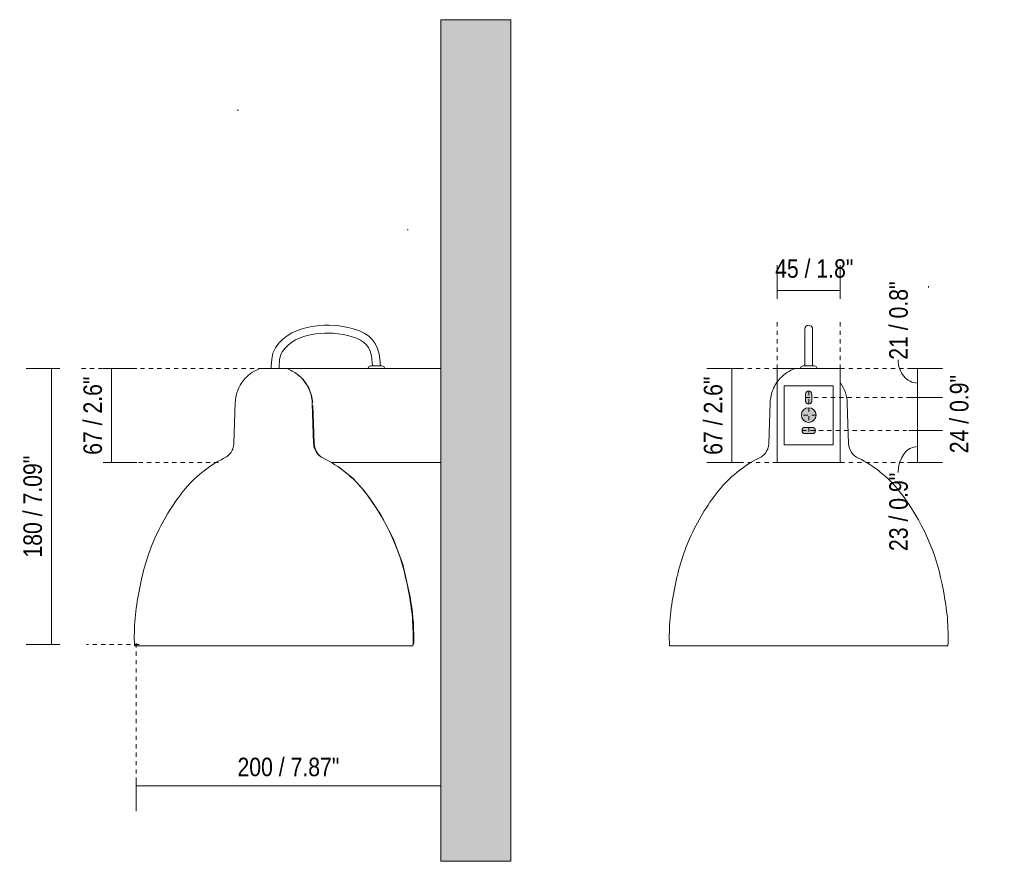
# Model space of a CAD drawing. Header units: millimetres. Extents: x -6729 to -4564, y -1759 to 6729.
# Tile 4 of 5: x -5266 to -4564, y 0 to 600. Entities that reach past the tile are written whole.
import ezdxf

# ---------------------------------------------------------------- set-up
doc = ezdxf.new("R2010")
doc.units = ezdxf.units.MM
doc.linetypes.add('Dash', pattern=[6, 3, -3])
for name, color, linetype, lineweight in [('Cotas', 7, 'Continuous', 9), ('Cotas-6', 7, 'Continuous', 9), ('Elementos de detalle', 7, 'Continuous', 9), ('Lighthing Fixture Detail Wide Black', 7, 'Continuous', 20), ('Luminarias', 7, 'Continuous', 20), ('Muros', 7, 'Continuous', 9)]:
    doc.layers.add(name, color=color, linetype=linetype, lineweight=lineweight)
doc.layers.add('Lighthing Fixture Dim Grey Dash', color=7, linetype='Dash', lineweight=9, true_color=0xd2d2d2)
doc.styles.add('Arial Narrow', font='ARIALN.TTF', dxfattribs={"height": 13.2})
doc.styles.add('Arial Narrow_1', font='ARIALN.TTF', dxfattribs={"height": 13.2})
doc.dimstyles.new('FARO_-_2_2mm_Arial_Narrow_mm_Inch_Left', dxfattribs={"dimscale": 304.8, "dimtxt": 13.509289, "dimasz": 0, "dimexe": 0.059055, "dimexo": 0.0625, "dimgap": 0.009843, "dimtad": 1, "dimdec": 0, "dimzin": 0, "dimdsep": 46, "dimtxsty": 'Arial Narrow', "dimblk1": 'NONE', "dimblk2": 'NONE', "dimsah": 1, "dimcen": 0.09, "dimadec": 0, "dimazin": 0, "dimtfac": 1, "dimtdec": 4, "dimtix": 1, "dimtmove": 0, "dimatfit": 3, "dimfxl": 0.019685, "dimfxlon": 1, "dimtvp": 1, "dimtolj": 1, "dimtzin": 0, "dimarcsym": 2})
doc.dimstyles.new('FARO_-_2_2mm_Arial_Narrow_mm_Inch_Left_1', dxfattribs={"dimscale": 304.8, "dimtxt": 13.509289, "dimasz": 0, "dimexe": 0.059055, "dimexo": 0.0625, "dimgap": 0.009843, "dimtad": 1, "dimdec": 0, "dimzin": 0, "dimdsep": 46, "dimtxsty": 'Arial Narrow_1', "dimblk1": 'NONE', "dimblk2": 'NONE', "dimsah": 1, "dimcen": 0.09, "dimadec": 0, "dimazin": 0, "dimtfac": 1, "dimtdec": 4, "dimtix": 1, "dimtmove": 0, "dimatfit": 3, "dimfxl": 0.019685, "dimfxlon": 1, "dimtvp": 1, "dimtolj": 1, "dimtzin": 0, "dimarcsym": 2})
doc.dimstyles.new('FARO_-_2_2mm_Arial_Narrow_mm_Inch_Left_2', dxfattribs={"dimscale": 304.8, "dimtxt": 13.509289, "dimasz": 0, "dimexe": 0.059055, "dimexo": 0.0625, "dimgap": 0.009843, "dimtad": 1, "dimdec": 0, "dimzin": 0, "dimdsep": 46, "dimtxsty": 'Arial Narrow', "dimblk1": 'NONE', "dimblk2": 'NONE', "dimsah": 1, "dimcen": 0.09, "dimadec": 0, "dimazin": 0, "dimtfac": 1, "dimtdec": 4, "dimtix": 1, "dimtmove": 2, "dimatfit": 3, "dimfxl": 0.019685, "dimfxlon": 1, "dimtvp": 1, "dimtolj": 1, "dimtzin": 0, "dimarcsym": 2})
doc.dimstyles.new('FARO_-_2_2mm_Arial_Narrow_mm_Inch_Left_3', dxfattribs={"dimscale": 304.8, "dimtxt": 13.509289, "dimasz": 0, "dimexe": 0.059055, "dimexo": 0.0625, "dimgap": 0.009843, "dimtad": 1, "dimdec": 0, "dimzin": 0, "dimdsep": 46, "dimtxsty": 'Arial Narrow', "dimblk1": 'NONE', "dimblk2": 'NONE', "dimsah": 1, "dimcen": 0.09, "dimadec": 0, "dimazin": 0, "dimtfac": 1, "dimtdec": 4, "dimtix": 1, "dimtmove": 1, "dimatfit": 3, "dimfxl": 0.019685, "dimfxlon": 1, "dimtvp": 1, "dimtolj": 1, "dimtzin": 0, "dimarcsym": 2})

# ---------------------------------------------------------------- blocks, each defined once
blk = doc.blocks.new('64273 - VENICE White wall lamp Stripes-561556-Lateral_PDF')
at = {"layer": 'Luminarias'}
for p, q in [((-3378.44, 351.25), (-3337.75, 351.25)), ((-3337.75, 351.25), (-3328.07, 351.25)), ((-3307.39, 351.25), (-3328.07, 351.25)), ((-3320.55, 351.6), (-3320.55, 351.25)), ((-3308.93, 351.25), (-3308.93, 351.6)), ((-3307.39, 351.25), (-3268.96, 351.25)), ((-3346.93, 284.36), (-3346.35, 284.02)), ((-3337.75, 284.25), (-3346.77, 284.25)), ((-3328.07, 284.25), (-3337.75, 284.25)), ((-3328.07, 284.25), (-3307.39, 284.25)), ((-3268.96, 284.25), (-3307.39, 284.25)), ((-3322.95, 263.68), (-3323.17, 263.68)), ((-3291.55, 192.63), (-3291.87, 192.63)), ((-3288.18, 161.87), (-3288.53, 161.87)), ((-3288.18, 161.87), (-3288.15, 160.47)), ((-3288.14, 155.51), (-3288.64, 155.51))]:
    blk.add_line(p, q, dxfattribs=at)
at = {"layer": 'Luminarias', "flags": 128}
for points in [[(-3389.73, 351.25), (-3389.72, 352.92), (-3389.42, 358.07), (-3388.52, 362.29), (-3386.79, 366.04), (-3384.36, 369.37), (-3381.47, 372.26), (-3378.32, 374.7), (-3375.05, 376.69), (-3371.74, 378.24), (-3368.44, 379.43), (-3365.15, 380.35), (-3361.89, 381.05), (-3358.62, 381.58), (-3355.31, 381.94), (-3351.92, 382.14), (-3348.44, 382.16), (-3344.87, 382), (-3341.25, 381.66), (-3337.59, 381.12), (-3333.93, 380.36), (-3330.31, 379.37), (-3326.79, 378.1), (-3323.47, 376.5), (-3320.44, 374.52), (-3317.8, 372.07), (-3315.65, 369.09), (-3314.01, 365.59), (-3312.85, 361.43), (-3312.16, 356.08), (-3312.08, 353.25)], [(-3312.08, 353.25), (-3312.16, 356.08), (-3312.85, 361.43), (-3314.01, 365.59), (-3315.65, 369.09), (-3317.8, 372.07), (-3320.44, 374.52), (-3323.47, 376.5), (-3326.79, 378.1), (-3330.31, 379.37), (-3333.93, 380.36), (-3337.59, 381.12), (-3341.25, 381.66), (-3344.87, 382), (-3348.44, 382.16), (-3351.92, 382.14), (-3355.31, 381.94), (-3358.62, 381.58), (-3361.89, 381.05), (-3365.15, 380.35), (-3368.44, 379.43), (-3371.74, 378.24), (-3375.05, 376.69), (-3378.32, 374.7), (-3381.47, 372.26), (-3384.36, 369.37), (-3386.79, 366.04), (-3388.52, 362.29), (-3389.42, 358.07), (-3389.72, 352.92), (-3389.73, 351.25)], [(-3317.68, 353.25), (-3317.75, 355.68), (-3318.34, 360.34), (-3319.26, 363.65), (-3320.48, 366.26), (-3321.99, 368.35), (-3323.87, 370.09), (-3326.2, 371.61), (-3328.93, 372.92), (-3331.98, 374.02), (-3335.23, 374.91), (-3338.57, 375.6), (-3341.93, 376.1), (-3345.27, 376.41), (-3348.55, 376.56), (-3351.75, 376.54), (-3354.84, 376.36), (-3357.87, 376.03), (-3360.86, 375.55), (-3363.82, 374.91), (-3366.75, 374.09), (-3369.62, 373.06), (-3372.41, 371.75), (-3375.16, 370.08), (-3377.78, 368.04), (-3380.12, 365.7), (-3381.99, 363.15), (-3383.2, 360.55), (-3383.85, 357.42), (-3384.12, 352.8), (-3384.13, 351.25)], [(-3384.13, 351.25), (-3384.12, 352.8), (-3383.85, 357.42), (-3383.2, 360.55), (-3381.99, 363.15), (-3380.12, 365.7), (-3377.78, 368.04), (-3375.16, 370.08), (-3372.41, 371.75), (-3369.62, 373.06), (-3366.75, 374.09), (-3363.82, 374.91), (-3360.86, 375.55), (-3357.87, 376.03), (-3354.84, 376.36), (-3351.75, 376.54), (-3348.55, 376.56), (-3345.27, 376.41), (-3341.93, 376.1), (-3338.57, 375.6), (-3335.23, 374.91), (-3331.98, 374.02), (-3328.93, 372.92), (-3326.2, 371.61), (-3323.87, 370.09), (-3321.99, 368.35), (-3320.48, 366.26), (-3319.26, 363.65), (-3318.34, 360.34), (-3317.75, 355.68), (-3317.68, 353.25)], [(-3320.55, 351.6), (-3320.12, 352.71), (-3319.05, 353.24), (-3318.9, 353.25)], [(-3310.58, 353.25), (-3311.03, 353.25), (-3312.26, 353.25), (-3314.03, 353.25), (-3315.95, 353.25), (-3317.61, 353.25), (-3318.66, 353.25), (-3318.9, 353.25)], [(-3310.58, 353.25), (-3309.47, 352.82), (-3308.93, 351.75), (-3308.93, 351.6)], [(-3371.34, 347.32), (-3370.15, 346.42), (-3368.15, 344.63)], [(-3367.44, 343.91), (-3366.09, 342.35), (-3362.98, 337.52), (-3360.97, 332.13), (-3360.19, 327.14)], [(-3360.1, 324.91), (-3359.66, 312.05), (-3359.16, 297.67)], [(-3359.16, 297.67), (-3358.75, 294.97), (-3357.75, 292.44), (-3356.2, 290.19), (-3354.27, 288.41)], [(-3341.68, 281.03), (-3341.11, 280.64), (-3331.42, 272.81), (-3322.95, 263.68)], [(-3322.95, 263.68), (-3311.77, 247.55), (-3302.73, 230.14), (-3295.95, 211.74), (-3291.55, 192.63)], [(-3288.15, 160.47), (-3288.12, 159.03), (-3288.1, 157.66), (-3288.11, 156.47), (-3288.14, 155.51)]]:
    blk.add_lwpolyline(points, dxfattribs=at)
at = {"layer": 'Luminarias'}
for centre, radius, start, end in [((-3386.98, 325.51), 26.84, 65.43687, 65.6057), ((-3386.98, 325.51), 26.84, 63.4695, 65.43693), ((-3443.29, 160.43), 155.12, 0.52923, 11.97921)]:
    blk.add_arc(centre, radius, start, end, dxfattribs=at)
for start_param, end_param in [(5.798804, 5.807981), (5.798804, 5.807981), (5.578448, 5.595803), (5.578448, 5.595803)]:
    blk.add_ellipse((-3386.99, 325.51), major_axis=(0, 27.01), ratio=0.970296, start_param=start_param, end_param=end_param, dxfattribs=at)
blk.add_open_spline([(-3288.14, 155.51), (-3288.15, 155.41), (-3288.19, 155.28), (-3288.26, 155.12), (-3288.33, 155.01), (-3288.41, 154.91), (-3288.53, 154.8), (-3288.63, 154.73), (-3288.7, 154.69)], degree=3, knots=[0, 0, 0, 0, 0.1428571, 0.2142857, 0.2857143, 0.3571429, 0.4285714, 0.5714286, 0.5714286, 0.5714286, 0.5714286], dxfattribs=at)
blk = doc.blocks.new('64273 - VENICE White wall lamp Stripes-561556-Alzado_PDF Fixing')
at = {"layer": 'Luminarias'}
for p, q in [((6554.09, 351.6), (6554.09, 351.29)), ((6565.72, 351.29), (6565.72, 351.6))]:
    blk.add_line(p, q, dxfattribs=at)
at = {"layer": 'Luminarias', "flags": 128}
for points in [[(6559.9, 382.17), (6558.85, 381.96), (6557.95, 381.37), (6557.34, 380.49), (6557.11, 379.43), (6557.1, 379.37)], [(6557.1, 353.25), (6557.1, 353.53), (6557.1, 355.13), (6557.1, 356.72), (6557.1, 358.31), (6557.1, 359.89), (6557.1, 361.45), (6557.1, 363), (6557.1, 364.52), (6557.1, 366), (6557.1, 367.42), (6557.1, 368.78), (6557.1, 370.04), (6557.1, 371.19), (6557.1, 372.23), (6557.1, 373.17), (6557.1, 374), (6557.1, 374.74), (6557.1, 375.4), (6557.1, 375.99), (6557.1, 376.51), (6557.1, 376.98), (6557.1, 377.4), (6557.1, 378.34), (6557.1, 378.64), (6557.1, 378.89), (6557.1, 379.07), (6557.1, 379.21), (6557.1, 379.3), (6557.1, 379.36), (6557.1, 379.37), (6557.1, 379.35), (6557.1, 379.3), (6557.1, 379.22), (6557.1, 379.11), (6557.1, 378.97), (6557.1, 378.81), (6557.1, 378.62), (6557.1, 378.4), (6557.1, 378.16), (6557.1, 377.82), (6557.1, 377.45), (6557.1, 377.02), (6557.1, 376.55), (6557.1, 376.01), (6557.1, 375.41), (6557.1, 374.75), (6557.1, 374.01), (6557.1, 373.21), (6557.1, 372.34), (6557.1, 371.4), (6557.1, 370.48), (6557.1, 369.42), (6557.1, 368.29), (6557.1, 367.21), (6557.1, 366.09), (6557.1, 364.94), (6557.1, 363.55), (6557.1, 362.37), (6557.1, 361.17), (6557.1, 359.92), (6557.1, 358.59), (6557.1, 357), (6557.1, 355.26), (6557.1, 353.25)], [(6562.7, 379.37), (6562.52, 380.37), (6562.09, 381.12), (6561.63, 381.57), (6560.78, 382.03), (6559.9, 382.17)], [(6562.7, 353.25), (6562.7, 353.53), (6562.7, 355.13), (6562.7, 356.72), (6562.7, 358.31), (6562.7, 359.89), (6562.7, 361.45), (6562.7, 363), (6562.7, 364.52), (6562.7, 366), (6562.7, 367.42), (6562.7, 368.78), (6562.7, 370.04), (6562.7, 371.19), (6562.7, 372.23), (6562.7, 373.17), (6562.7, 374), (6562.7, 374.74), (6562.7, 375.4), (6562.7, 375.99), (6562.7, 376.51), (6562.7, 376.98), (6562.7, 377.4), (6562.7, 378.34), (6562.7, 378.64), (6562.7, 378.89), (6562.7, 379.07), (6562.7, 379.21), (6562.7, 379.3), (6562.7, 379.36), (6562.7, 379.37), (6562.7, 379.35), (6562.7, 379.3), (6562.7, 379.22), (6562.7, 379.11), (6562.7, 378.97), (6562.7, 378.81), (6562.7, 378.62), (6562.7, 378.4), (6562.7, 378.16), (6562.7, 377.82), (6562.7, 377.45), (6562.7, 377.02), (6562.7, 376.55), (6562.7, 376.01), (6562.7, 375.41), (6562.7, 374.75), (6562.7, 374.01), (6562.7, 373.21), (6562.7, 372.34), (6562.7, 371.4), (6562.7, 370.48), (6562.7, 369.42), (6562.7, 368.29), (6562.7, 367.21), (6562.7, 366.09), (6562.7, 364.94), (6562.7, 363.55), (6562.7, 362.37), (6562.7, 361.17), (6562.7, 359.92), (6562.7, 358.59), (6562.7, 357), (6562.7, 355.26), (6562.7, 353.25)], [(6554.09, 351.6), (6554.52, 352.71), (6555.6, 353.24), (6555.75, 353.25)], [(6559.9, 353.25), (6558.03, 353.25), (6556.56, 353.25), (6555.81, 353.25), (6555.75, 353.25)], [(6555.75, 353.25), (6556.19, 353.25), (6556.73, 353.25)], [(6564.06, 353.25), (6563.62, 353.25), (6562.38, 353.25), (6560.61, 353.25), (6559.9, 353.25)], [(6563.07, 353.25), (6563.25, 353.25), (6564, 353.25), (6564.06, 353.25)], [(6564.06, 353.25), (6565.18, 352.82), (6565.71, 351.75), (6565.72, 351.6)]]:
    blk.add_lwpolyline(points, dxfattribs=at)
blk = doc.blocks.new('DIMBLOCK4-Lateral_PDF')
at = {"layer": 'Cotas-6', "color": 251, "true_color": 0x5b5b5b}
for p, q in [((-4965.46, 53.8), (-4965.46, 71.8)), ((-5182.45, 53.8), (-5182.45, 59.8)), ((-5182.45, 53.8), (-4965.46, 53.8)), ((-5182.45, 53.8), (-5182.45, 35.8)), ((-4965.46, 53.8), (-4965.46, 47.8))]:
    blk.add_line(p, q, dxfattribs=at)
at = {"layer": 'Cotas-6', "color": 0, "insert": (-5110.3, 73.86), "char_height": 13.2, "width": 87.2314, "attachment_point": 1, "line_spacing_factor": 0.974696, "style": 'Arial Narrow_1'}
blk.add_mtext('\u202c200 / 7.87"', dxfattribs=at)
blk = doc.blocks.new('_None')
blk = doc.blocks.new('DIMBLOCK5-Lateral_PDF')
at = {"layer": 'Cotas-6', "color": 251, "true_color": 0x5b5b5b}
for p, q in [((-5242.81, 351.25), (-5260.81, 351.25)), ((-5242.81, 351.25), (-5242.81, 154.51)), ((-5242.81, 351.25), (-5236.81, 351.25)), ((-5242.81, 154.51), (-5260.81, 154.51)), ((-5242.81, 154.51), (-5236.81, 154.51))]:
    blk.add_line(p, q, dxfattribs=at)
at = {"layer": 'Cotas-6', "color": 0, "insert": (-5262.87, 216.53), "char_height": 13.2, "width": 87.2314, "attachment_point": 1, "rotation": 90, "line_spacing_factor": 0.974696, "style": 'Arial Narrow_1'}
blk.add_mtext('\u202c180 / 7.09"', dxfattribs=at)
blk = doc.blocks.new('DIMBLOCK6-Lateral_PDF')
at = {"layer": 'Cotas-6', "color": 251, "true_color": 0x5b5b5b}
for p, q in [((-5200.03, 351.25), (-5206.03, 351.25)), ((-5200.03, 351.25), (-5200.03, 284.25)), ((-5200.03, 351.25), (-5182.03, 351.25)), ((-5200.03, 284.25), (-5206.03, 284.25)), ((-5200.03, 284.25), (-5182.03, 284.25))]:
    blk.add_line(p, q, dxfattribs=at)
at = {"layer": 'Cotas-6', "color": 0, "insert": (-5220.09, 289.77), "char_height": 13.2, "width": 67.1605, "attachment_point": 1, "rotation": 90, "line_spacing_factor": 0.974696, "style": 'Arial Narrow'}
blk.add_mtext('67 / 2.6"', dxfattribs=at)
blk = doc.blocks.new('DIMBLOCK7-Alzado_PDF Fixing')
at = {"layer": 'Cotas-6', "color": 251, "true_color": 0x5b5b5b}
for p, q in [((-4757.87, 351.25), (-4775.87, 351.25)), ((-4757.87, 284.25), (-4757.87, 351.25)), ((-4757.87, 351.25), (-4751.87, 351.25)), ((-4757.87, 284.25), (-4775.87, 284.25)), ((-4757.87, 284.25), (-4751.87, 284.25))]:
    blk.add_line(p, q, dxfattribs=at)
at = {"layer": 'Cotas-6', "color": 0, "insert": (-4777.93, 289.77), "char_height": 13.2, "width": 67.1605, "attachment_point": 1, "rotation": 90, "line_spacing_factor": 0.974696, "style": 'Arial Narrow'}
blk.add_mtext('67 / 2.6"', dxfattribs=at)
blk = doc.blocks.new('DIMBLOCK8-Alzado_PDF Fixing')
at = {"layer": 'Cotas-6', "color": 251, "true_color": 0x5b5b5b}
for p, q in [((-4625.71, 351.25), (-4631.71, 351.25)), ((-4625.71, 351.25), (-4625.71, 330.63)), ((-4625.71, 351.25), (-4607.71, 351.25)), ((-4625.71, 330.63), (-4631.71, 330.63)), ((-4625.71, 330.63), (-4607.71, 330.63))]:
    blk.add_line(p, q, dxfattribs=at)
blk.add_ellipse((-4625.71, 357.58), major_axis=(0, 16.64), ratio=0.824663, start_param=1.570796, end_param=3.141593, dxfattribs=at)
at = {"layer": 'Cotas-6', "color": 0, "insert": (-4645.77, 357.58), "char_height": 13.2, "width": 67.1605, "attachment_point": 1, "rotation": 90, "line_spacing_factor": 0.974696, "style": 'Arial Narrow'}
blk.add_mtext('21 / 0.8"', dxfattribs=at)
blk = doc.blocks.new('DIMBLOCK9-Alzado_PDF Fixing')
at = {"layer": 'Cotas-6', "color": 251, "true_color": 0x5b5b5b}
for p, q in [((-4625.71, 330.63), (-4631.71, 330.63)), ((-4625.71, 330.63), (-4625.71, 307.13)), ((-4625.71, 330.63), (-4607.71, 330.63)), ((-4625.71, 307.13), (-4631.71, 307.13)), ((-4625.71, 307.13), (-4607.71, 307.13))]:
    blk.add_line(p, q, dxfattribs=at)
at = {"layer": 'Cotas-6', "color": 0, "insert": (-4602.57, 290.9), "char_height": 13.2, "width": 67.1605, "attachment_point": 1, "rotation": 90, "line_spacing_factor": 0.974696, "style": 'Arial Narrow'}
blk.add_mtext('24 / 0.9"', dxfattribs=at)
blk = doc.blocks.new('DIMBLOCK10-Alzado_PDF Fixing')
at = {"layer": 'Cotas-6', "color": 251, "true_color": 0x5b5b5b}
for p, q in [((-4625.71, 307.13), (-4631.71, 307.13)), ((-4625.71, 307.13), (-4625.71, 284.25)), ((-4625.71, 307.13), (-4607.71, 307.13)), ((-4625.71, 284.25), (-4631.71, 284.25)), ((-4625.71, 284.25), (-4607.71, 284.25))]:
    blk.add_line(p, q, dxfattribs=at)
blk.add_ellipse((-4625.71, 277.16), major_axis=(0, 18.53), ratio=0.740511, start_param=0, end_param=1.570796, dxfattribs=at)
at = {"layer": 'Cotas-6', "color": 0, "insert": (-4645.77, 221.19), "char_height": 13.2, "width": 67.1605, "attachment_point": 1, "rotation": 90, "line_spacing_factor": 0.974696, "style": 'Arial Narrow'}
blk.add_mtext('23 / 0.9"', dxfattribs=at)
blk = doc.blocks.new('DIMBLOCK11-Alzado_PDF Fixing')
at = {"layer": 'Cotas-6', "color": 251, "true_color": 0x5b5b5b}
for p, q in [((-4725.66, 406.99), (-4725.66, 424.99)), ((-4680.66, 406.99), (-4680.66, 424.99)), ((-4725.66, 406.99), (-4680.66, 406.99)), ((-4725.66, 406.99), (-4725.66, 400.99)), ((-4680.66, 406.99), (-4680.66, 400.99))]:
    blk.add_line(p, q, dxfattribs=at)
at = {"layer": 'Cotas-6', "color": 0, "insert": (-4727.13, 429.22), "char_height": 13.2, "width": 67.1605, "attachment_point": 1, "line_spacing_factor": 0.974696, "style": 'Arial Narrow'}
blk.add_mtext('45 / 1.8"', dxfattribs=at)

msp = doc.modelspace()

# ---------------------------------------------------------------- hatches: boundary and pattern name
at = {"layer": 'Elementos de detalle', "true_color": 0xc0c0c0}
h = msp.add_hatch(color=9, dxfattribs=at)
h.paths.add_polyline_path([(-4702.49, 304.88), (-4700.66, 304.88), (-4700.08, 304.96), (-4699.53, 305.18), (-4699.07, 305.54), (-4698.71, 306.01), (-4698.49, 306.55), (-4698.41, 307.13), (-4698.49, 307.71), (-4698.71, 308.26), (-4699.07, 308.72), (-4699.53, 309.08), (-4700.17, 309.32), (-4700.66, 309.38), (-4705.66, 309.38), (-4706.24, 309.3), (-4706.78, 309.08), (-4707.25, 308.72), (-4707.61, 308.26), (-4707.84, 307.64), (-4707.91, 307.13), (-4707.83, 306.55), (-4707.61, 306.01), (-4707.14, 305.46), (-4706.78, 305.18), (-4706.24, 304.96), (-4705.66, 304.88)])
h.paths.add_polyline_path([(-4703.16, 312.88), (-4701.8, 313.05), (-4700.53, 313.58), (-4699.45, 314.41), (-4698.61, 315.5), (-4698.09, 316.77), (-4697.91, 318.13), (-4698.09, 319.48), (-4698.61, 320.75), (-4699.45, 321.84), (-4700.53, 322.67), (-4701.8, 323.2), (-4703.16, 323.38), (-4704.52, 323.2), (-4705.78, 322.67), (-4706.87, 321.84), (-4707.81, 320.51), (-4708.23, 319.48), (-4708.38, 317.93), (-4708.23, 316.77), (-4707.6, 315.36), (-4706.87, 314.41), (-4705.78, 313.58), (-4704.52, 313.05)])
h.paths.add_polyline_path([(-4703.16, 325.88), (-4702.49, 325.99), (-4702.03, 326.18), (-4701.57, 326.54), (-4701.21, 327.01), (-4700.99, 327.55), (-4700.91, 328.23), (-4700.94, 333.37), (-4700.99, 333.71), (-4701.21, 334.26), (-4701.57, 334.72), (-4702.03, 335.08), (-4702.58, 335.3), (-4703.16, 335.38), (-4703.74, 335.3), (-4704.28, 335.08), (-4704.82, 334.64), (-4705.11, 334.26), (-4705.33, 333.71), (-4705.41, 333.13), (-4705.41, 328.13), (-4705.33, 327.55), (-4705.11, 327.01), (-4704.75, 326.54), (-4704.28, 326.18), (-4703.74, 325.96)])
at = {"layer": 'Muros', "true_color": 0xe8e8e8}
msp.add_hatch(color=254, dxfattribs=at).paths.add_polyline_path([(-4915.46, 0), (-4915.46, 600), (-4965.46, 600), (-4965.46, 0)])
at = {"layer": 'Muros', "true_color": 0xf7f7f7}
msp.add_hatch(color=7, dxfattribs=at).paths.add_polyline_path([(-4965.46, 0), (-4915.46, 0), (-4915.46, 600), (-4965.46, 600), (-4965.46, 71.23)])

# ---------------------------------------------------------------- linework, layer by layer
at = {"layer": 'Lighthing Fixture Detail Wide Black'}
for p, q in [((-5110.48, 535.48), (-5109.68, 535.48)), ((-4989.46, 450.07), (-4988.66, 450.07)), ((-4617.76, 409.92), (-4617.76, 409.13)), ((-5074.95, 351.25), (-5094.33, 351.25)), ((-4725.66, 351.25), (-4725.66, 284.25)), ((-4680.66, 351.25), (-4725.66, 351.25)), ((-4680.66, 284.25), (-4680.66, 351.25)), ((-4685.66, 339), (-4720.66, 339)), ((-4720.66, 339), (-4720.66, 297)), ((-4685.66, 297), (-4685.66, 339)), ((-4705.41, 333.13), (-4705.41, 328.13)), ((-4700.91, 328.13), (-4700.91, 333.13)), ((-5111.89, 327.14), (-5112.91, 297.62)), ((-5056, 297.62), (-5056.99, 326.4)), ((-4700.66, 309.38), (-4705.66, 309.38)), ((-4705.66, 304.88), (-4700.66, 304.88)), ((-4720.66, 297), (-4685.66, 297)), ((-4725.66, 284.25), (-4680.66, 284.25)), ((-5183.69, 153.66), (-4985.27, 153.66))]:
    msp.add_line(p, q, dxfattribs=at)
at = {"layer": 'Lighthing Fixture Detail Wide Black', "color": 253, "true_color": 0xaaaaaa}
for p, q in [((-4730.6, 327.2), (-4731.61, 297.68)), ((-4674.7, 297.68), (-4675.69, 326.46)), ((-4802.39, 153.72), (-4603.97, 153.72))]:
    msp.add_line(p, q, dxfattribs=at)
at = {"layer": 'Lighthing Fixture Detail Wide Black'}
for centre, radius, start, end in [((-5084.48, 325.45), 27.51, 1.9745, 69.72022), ((-4703.16, 333.13), 2.25, 360, 180), ((-4703.16, 318.13), 5.25, 90, 270), ((-4703.16, 328.13), 2.25, 180, 0), ((-4703.16, 318.13), 5.25, 270, 90), ((-4705.66, 307.13), 2.25, 90, 270), ((-4700.66, 307.13), 2.25, 270, 90), ((-5044.44, 298.04), 11.56, 182.06246, 246.89375), ((-5088.48, 208.98), 87.81, 38.73994, 63.26911), ((-5142.15, 167.39), 155.7, 9.34016, 38.31622), ((-5140.82, 160.37), 155.69, 357.52702, 11.96933)]:
    msp.add_arc(centre, radius, start, end, dxfattribs=at)
at = {"layer": 'Lighthing Fixture Detail Wide Black', "color": 253, "true_color": 0xaaaaaa}
for centre, radius, start, end in [((-4703.19, 325.51), 27.51, 1.9745, 34.48134), ((-4663.15, 298.1), 11.56, 182.06246, 246.89375), ((-4707.18, 209.04), 87.81, 38.73994, 63.26911), ((-4760.85, 167.45), 155.7, 9.34016, 38.31622), ((-4759.52, 160.43), 155.69, 357.52702, 11.96933)]:
    msp.add_arc(centre, radius, start, end, dxfattribs=at)
at = {"layer": 'Lighthing Fixture Detail Wide Black'}
for points, knots in [([(-5094.33, 351.25), (-5096.35, 350.51), (-5100.1, 348.63), (-5105.8, 343.81), (-5109.55, 337.94), (-5111.44, 331.88), (-5111.83, 328.75), (-5111.89, 327.14)], [0, 0, 0, 0, 0.2, 0.4, 0.7, 0.85, 1, 1, 1, 1]), ([(-5112.91, 297.62), (-5112.95, 296.74), (-5113.21, 295.03), (-5114.32, 292.17), (-5116.49, 289.38), (-5118.69, 287.95), (-5119.9, 287.42)], [0, 0, 0, 0, 0.2, 0.4, 0.7, 1, 1, 1, 1])]:
    msp.add_open_spline(points, degree=3, knots=knots, dxfattribs=at)
at = {"layer": 'Lighthing Fixture Detail Wide Black', "color": 253, "true_color": 0xaaaaaa}
for points, knots in [([(-4713.05, 351.29), (-4715.07, 350.55), (-4718.81, 348.67), (-4724.51, 343.85), (-4728.25, 337.99), (-4730.14, 331.94), (-4730.53, 328.81), (-4730.6, 327.2)], [0, 0, 0, 0, 0.2, 0.4, 0.7, 0.85, 1, 1, 1, 1]), ([(-4725.81, 341.51), (-4726.92, 339.92), (-4728.62, 336.82), (-4730.14, 331.94), (-4730.53, 328.81), (-4730.6, 327.2)], [0.5160225, 0.5160225, 0.5160225, 0.5160225, 0.7, 0.85, 1, 1, 1, 1]), ([(-4731.61, 297.68), (-4731.65, 296.8), (-4731.91, 295.09), (-4733.03, 292.23), (-4735.2, 289.44), (-4737.39, 288.01), (-4738.61, 287.48)], [0, 0, 0, 0, 0.2, 0.4, 0.7, 1, 1, 1, 1])]:
    msp.add_open_spline(points, degree=3, knots=knots, dxfattribs=at)
at = {"layer": 'Lighthing Fixture Detail Wide Black'}
for points in [[(-5119.9, 287.42), (-5125.58, 284.55), (-5136.09, 277.76), (-5144.92, 268.88), (-5148.92, 263.93)], [(-5148.92, 263.93), (-5157.18, 253.38), (-5170.69, 230.96), (-5178.16, 205.87), (-5180.39, 192.65)], [(-5180.39, 192.65), (-5181.75, 186.22), (-5183.66, 173.29), (-5183.95, 160.22), (-5183.69, 153.66)]]:
    msp.add_open_spline(points, degree=3, dxfattribs=at)
at = {"layer": 'Lighthing Fixture Detail Wide Black', "color": 253, "true_color": 0xaaaaaa}
for points in [[(-4738.61, 287.48), (-4744.28, 284.61), (-4754.8, 277.82), (-4763.63, 268.94), (-4767.62, 263.99)], [(-4767.62, 263.99), (-4775.89, 253.44), (-4789.4, 231.02), (-4796.87, 205.93), (-4799.09, 192.71)], [(-4799.09, 192.71), (-4800.45, 186.28), (-4802.36, 173.35), (-4802.65, 160.28), (-4802.39, 153.72)]]:
    msp.add_open_spline(points, degree=3, dxfattribs=at)
at = {"layer": 'Lighthing Fixture Dim Grey Dash'}
for p, q in [((-4725.66, 351.25), (-4725.66, 386.25)), ((-4680.66, 351.25), (-4680.66, 386.25)), ((-5062.45, 351.25), (-5222.45, 351.25)), ((-4725.66, 351.25), (-4755.66, 351.25)), ((-4680.66, 351.25), (-4625.71, 351.25)), ((-4705.41, 330.63), (-4630.91, 330.63)), ((-4703.16, 335.38), (-4703.16, 325.88)), ((-4703.16, 323.38), (-4703.16, 312.88)), ((-4697.91, 318.13), (-4708.41, 318.13)), ((-4703.16, 309.38), (-4703.16, 304.88)), ((-4707.91, 307.13), (-4633.41, 307.13)), ((-5123.79, 284.25), (-5204.41, 284.25)), ((-4725.66, 284.25), (-4755.66, 284.25)), ((-4680.66, 284.25), (-4625.71, 284.25)), ((-5180.45, 154.51), (-5217.8, 154.51)), ((-5182.45, 155.51), (-5182.45, 55.51)), ((-4965.46, 55.51), (-4965.46, 0))]:
    msp.add_line(p, q, dxfattribs=at)
at = {"layer": 'Muros'}
for p, q in [((-4965.46, 0), (-4965.46, 600)), ((-4915.46, 600), (-4965.46, 600)), ((-4915.46, 600), (-4915.46, 0)), ((-4915.46, 0), (-4965.46, 0))]:
    msp.add_line(p, q, dxfattribs=at)

# ---------------------------------------------------------------- block references
at = {"layer": 'Luminarias'}
for name, p in [('64273 - VENICE White wall lamp Stripes-561556-Lateral_PDF', (-1696.5, 0)), ('64273 - VENICE White wall lamp Stripes-561556-Alzado_PDF Fixing', (-11263.06, 0))]:
    msp.add_blockref(name, p, dxfattribs=at)

# ---------------------------------------------------------------- dimensions: what is measured, and where the dimension line sits
at = {"layer": 'Cotas', "color": 251, "true_color": 0x5b5b5b}
dim = msp.add_linear_dim(base=(-4680.66, 406.99), p1=(-4725.66, 400.99), p2=(-4680.66, 400.99), dimstyle='FARO_-_2_2mm_Arial_Narrow_mm_Inch_Left_2', override={"dimpost": '<>', "dimfxl": 45}, dxfattribs=at)
dim.commit()
dim.dimension.update_dxf_attribs({"geometry": 'DIMBLOCK11-Alzado_PDF Fixing', "text_midpoint": (-4693.54, 420.42), "dimtype": 160})
for base, p1, p2, dimstyle, override, picture, middle in [((-4625.71, 330.63), (-4631.71, 351.25), (-4631.71, 330.63), 'FARO_-_2_2mm_Arial_Narrow_mm_Inch_Left_3', {"dimpost": '<>', "dimfxl": 20.618802}, 'DIMBLOCK8-Alzado_PDF Fixing', (-4636.97, 391.16)), ((-4625.70604567, 307.13127336), (-4631.70604567, 330.63127336), (-4631.70604567, 307.13127336), 'FARO_-_2_2mm_Arial_Narrow_mm_Inch_Left_2', {"dimpost": '<>', "dimfxl": 23.5}, 'DIMBLOCK9-Alzado_PDF Fixing', (-4593.77383316, 324.47797874)), ((-4625.71, 284.25), (-4631.71, 307.13), (-4631.71, 284.25), 'FARO_-_2_2mm_Arial_Narrow_mm_Inch_Left_3', {"dimpost": '<>', "dimfxl": 22.881198}, 'DIMBLOCK10-Alzado_PDF Fixing', (-4636.97, 254.77))]:
    dim = msp.add_linear_dim(base=base, p1=p1, p2=p2, angle=90, dimstyle=dimstyle, override=override, dxfattribs=at)
    dim.commit()
    dim.dimension.update_dxf_attribs({"geometry": picture, "text_midpoint": middle, "dimtype": 160, "text_rotation": 90})
dim = msp.add_linear_dim(base=(-5242.81, 154.51), p1=(-5236.81, 351.25), p2=(-5236.81, 154.51), angle=90, text='\u202c180 / 7.09"', dimstyle='FARO_-_2_2mm_Arial_Narrow_mm_Inch_Left_1', override={"dimpost": '<>', "dimfxl": 196.737583}, dxfattribs=at)
dim.commit()
dim.dimension.update_dxf_attribs({"geometry": 'DIMBLOCK5-Lateral_PDF', "text_midpoint": (-5253.76, 252.88)})
for base, p1, p2, picture, middle in [((-5200.03, 284.25), (-5206.03, 351.25), (-5206.03, 284.25), 'DIMBLOCK6-Lateral_PDF', (-5211.57, 317.75)), ((-4757.87, 351.25), (-4751.87, 284.25), (-4751.87, 351.25), 'DIMBLOCK7-Alzado_PDF Fixing', (-4769.41, 317.75))]:
    dim = msp.add_linear_dim(base=base, p1=p1, p2=p2, angle=90, dimstyle='FARO_-_2_2mm_Arial_Narrow_mm_Inch_Left', override={"dimpost": '<>', "dimfxl": 67}, dxfattribs=at)
    dim.commit()
    dim.dimension.update_dxf_attribs({"geometry": picture, "text_midpoint": middle})
dim = msp.add_linear_dim(base=(-4965.46, 53.8), p1=(-5182.45, 59.8), p2=(-4965.46, 47.8), text='\u202c200 / 7.87"', dimstyle='FARO_-_2_2mm_Arial_Narrow_mm_Inch_Left_1', override={"dimpost": '<>', "dimfxl": 217.312187}, dxfattribs=at)
dim.commit()
dim.dimension.update_dxf_attribs({"geometry": 'DIMBLOCK4-Lateral_PDF', "text_midpoint": (-5073.95, 64.75)})

doc.saveas('drawing.dxf')
